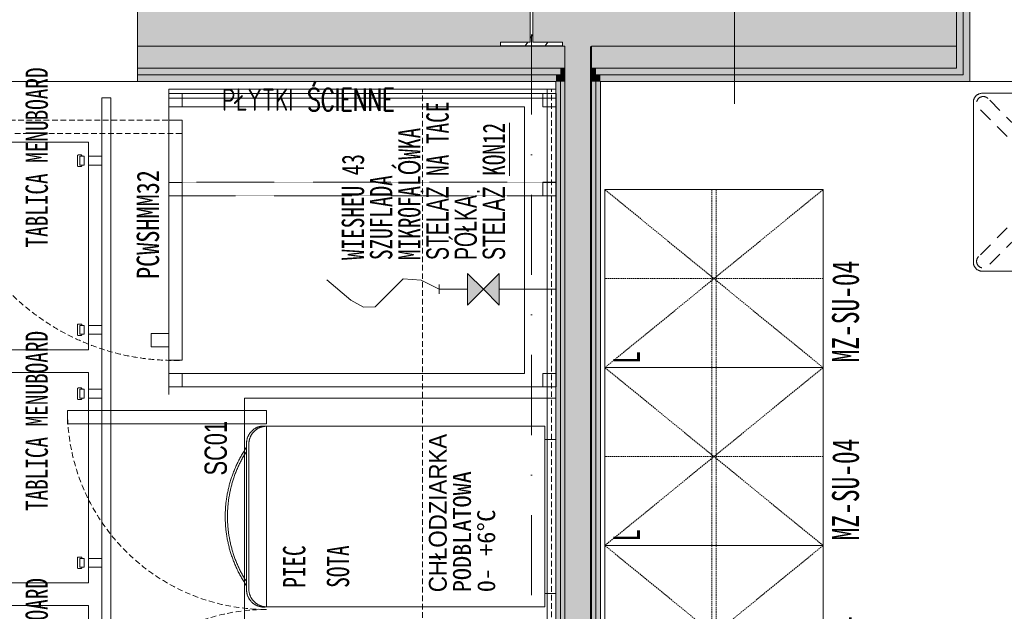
# Model space of a CAD drawing. Header units: millimetres. Extents: x -19278 to 18011, y -32369 to 41467.
# Tile 34 of 64: x -8541 to -6329, y 10426 to 11756. Entities that reach past the tile are written whole.
import ezdxf
from ezdxf.xclip import XClip

# ---------------------------------------------------------------- set-up
doc = ezdxf.new("R2010")
doc.units = ezdxf.units.MM
doc.header["$MEASUREMENT"] = 0
doc.header["$XCLIPFRAME"] = 0
for name, pattern in [('DASHED', [19.05, 12.7, -6.35]), ('DASHED2', [0.375, 0.25, -0.125]), ('DGN Style 2', [53.396408, 32.037845, -21.358563]), ('HIDDEN2', [4.7625, 3.175, -1.5875]), ('Kropki i Kreski', [360, 180, -90, 0, -90]), ('Wipeout_Contour', [1000, 0, -1000])]:
    doc.linetypes.add(name, pattern=pattern)
for name, color, linetype in [('2D - Rysunki i Obrazki', 7, 'Continuous'), ('PT.A.01_1_! konstrukcja stalowa', 7, 'Continuous'), ('PT.A.01_1_Okna ArchiCADa', 7, 'Continuous'), ('PT.A.01_1_Ściany wewnętrzne', 7, 'Continuous'), ('PT.A.01_1_Ściany zewnętrzne', 7, 'Continuous')]:
    doc.layers.add(name, color=color, linetype=linetype)
for name, color, linetype, lineweight, true_color in [('PT.A.01_1_! konstrukcja stalowa_Nr_pióra__28_Nr_pióra__10', 7, 'Continuous', 18, 0xa80f02), ('PT.A.01_1_0_Nr_pióra__70_Nr_pióra__3', 7, 'Continuous', 18, 0x00bfbf), ('PT.A.01_1_MEBLE PKN_Nr_pióra__146_Nr_pióra__6', 7, 'Continuous', 18, 0x5eaeff), ('PT.A.01_1_MEBLE PKN_Nr_pióra__181_Nr_pióra__15', 7, 'Continuous', 18, 0x00c400), ('PT.A.01_1_Okna ArchiCADa_Nr_pióra__3_Nr_pióra__24', 7, 'Continuous', 18, 0xff6600), ('PT.A.01_1_Okna ArchiCADa_Nr_pióra__87_Nr_pióra__14', 7, 'Continuous', 18, 0x6a6a6a), ('PT.A.01_1_Strefy_Nr_pióra__146_Nr_pióra__6', 7, 'Continuous', 18, 0x5eaeff), ('PT.A.01_1_Strefy_Nr_pióra__182_Nr_pióra__15', 7, 'Continuous', 18, 0x00c400), ('PT.A.01_1_Strefy_Nr_pióra__92_Nr_pióra__11', 7, 'Continuous', 18, 0xbf8080), ('PT.A.01_1_Wnętrze - umeblowanie_Nr_pióra__146_Nr_pióra__6', 7, 'Continuous', 18, 0x5eaeff)]:
    doc.layers.add(name, color=color, linetype=linetype, lineweight=lineweight, true_color=true_color)
for name, color, linetype, lineweight in [('PT.A.01_1_Kształty_Nr_pióra__20_Nr_pióra__1', 1, 'Continuous', 18), ('PT.A.01_1_MEBLE PKN_Nr_pióra__1_Nr_pióra__7', 7, 'Continuous', 18), ('PT.A.01_1_MEBLE PKN_Nr_pióra__20_Nr_pióra__1', 1, 'Continuous', 18), ('PT.A.01_1_Okna ArchiCADa_Nr_pióra__1_Nr_pióra__7', 7, 'Continuous', 18), ('PT.A.01_1_Okna ArchiCADa_Nr_pióra__254', 254, 'Continuous', 18), ('PT.A.01_1_Okna ArchiCADa_Nr_pióra__41_Nr_pióra__7', 7, 'Continuous', 18), ('PT.A.01_1_Osie_Nr_pióra__101_Nr_pióra__252', 252, 'Continuous', 18), ('PT.A.01_1_Strefy_Nr_pióra__20_Nr_pióra__1', 1, 'Continuous', 18), ('PT.A.01_1_Strefy_Nr_pióra__60_Nr_pióra__230', 230, 'Continuous', 18), ('PT.A.01_1_Wnętrze - umeblowanie_Nr_pióra__1_Nr_pióra__7', 7, 'Continuous', 18), ('PT.A.01_1_Wnętrze - umeblowanie_Nr_pióra__20_Nr_pióra__1', 1, 'Continuous', 18), ('PT.A.01_1_Wnętrze - umeblowanie_Nr_pióra__60_Nr_pióra__230', 230, 'Continuous', 18), ('PT.A.01_1_Ściany wewnętrzne_Nr_pióra__1_Nr_pióra__7', 7, 'Continuous', 18), ('PT.A.01_1_Ściany wewnętrzne_Nr_pióra__41_Nr_pióra__7', 7, 'Continuous', 18), ('PT.A.01_1_Ściany zewnętrzne_Nr_pióra__1_Nr_pióra__7', 7, 'Continuous', 18), ('PT.A.01_1_Ściany zewnętrzne_Nr_pióra__41_Nr_pióra__7', 7, 'Continuous', 18)]:
    doc.layers.add(name, color=color, linetype=linetype, lineweight=lineweight)
doc.styles.add('GENERATED_STYLE_1', font='txt')
doc.styles.add('GENERATED_STYLE_4', font='txt')
doc.styles.add('GENERATED_STYLE_9', font='Txt.shx')
doc.linetypes.add('Zygzak MAŁY', pattern='A,0,[1,PT.A.011.Shx,S=0.873016,R=0,X=0,Y=-2.75e-05],-110,0', length=110)

# ---------------------------------------------------------------- blocks, each defined once
blk = doc.blocks.new('Rysunek_1_1', base_point=(2114.4, 3072.6))
at = {"layer": 'PT.A.01_1_! konstrukcja stalowa', "linetype": 'Continuous', "lineweight": 0, "true_color": 0x000000}
h = blk.add_hatch(dxfattribs=at)
h.set_pattern_fill('Stal_0001', color=18, style=0, pattern_type=2)
h.set_pattern_definition([(56.608404, (-189831.09, 691936.45), (-93.929467, 61.915307), []), (56.608404, (-189862.4, 691957.09), (-93.929467, 61.915307), [])])
h.paths.add_polyline_path([(-7461.3, 11706), (-7461.3, 11697.5), (-7321.3, 11697.5), (-7321.3, 11706), (-7388.5, 11706), (-7388.5, 11809), (-7321.3, 11809), (-7321.3, 11817.5), (-7461.3, 11817.5), (-7461.3, 11809), (-7394, 11809), (-7394, 11706)])
at = {"layer": 'PT.A.01_1_Strefy_Nr_pióra__182_Nr_pióra__15', "linetype": 'Continuous'}
for points in [[(-7534.8, 11185.7), (-7534.8, 11114.5), (-7499.2, 11150.1)], [(-7499.2, 11150.1), (-7463.6, 11114.5), (-7463.6, 11185.7)]]:
    blk.add_hatch(color=256, dxfattribs=at).paths.add_polyline_path(points)
at = {"layer": 'PT.A.01_1_Strefy_Nr_pióra__92_Nr_pióra__11', "linetype": 'Continuous'}
for points in [[(-7534.8, 11185.7), (-7534.8, 11114.5), (-7499.2, 11150.1)], [(-7499.2, 11150.1), (-7463.6, 11114.5), (-7463.6, 11185.7)]]:
    blk.add_hatch(color=256, dxfattribs=at).paths.add_polyline_path(points)
at = {"layer": 'PT.A.01_1_Ściany wewnętrzne', "linetype": 'Continuous', "lineweight": 0, "true_color": 0xffffff}
for points in [[(-7336.4, 11617), (-7336.4, 7107.5), (-7326.4, 7107.5), (-7326.4, 11617)], [(-7326.4, 11617), (-7326.4, 7107.5), (-7316.4, 7107.5), (-7316.4, 11617)], [(-7256.4, 8905.6), (-7256.4, 11617), (-7316.4, 11617), (-7316.4, 8905.6)], [(-7246.4, 8915.6), (-7246.4, 11617), (-7256.4, 11617), (-7256.4, 8915.6)], [(-7236.4, 8925.6), (-7236.4, 11617), (-7246.4, 11617), (-7246.4, 8925.6)]]:
    blk.add_hatch(color=7, dxfattribs=at).paths.add_polyline_path(points)
at = {"layer": 'PT.A.01_1_Ściany zewnętrzne', "linetype": 'Continuous', "lineweight": 0, "true_color": 0xffffff}
for points in [[(-6436.4, 11857), (-6436.4, 11632), (-6421.4, 11632), (-6421.4, 11857)], [(-6436.4, 11617), (-6406.4, 11617), (-6406.4, 11857), (-6421.4, 11857), (-6421.4, 11632), (-6436.4, 11632)], [(-8276.4, 11697), (-7316.4, 11697), (-7316.4, 11817), (-7321.3, 11817), (-7321.3, 11809), (-7388.5, 11809), (-7388.5, 11706), (-7321.3, 11706), (-7321.3, 11697.5), (-7461.3, 11697.5), (-7461.3, 11706), (-7394, 11706), (-7394, 11809), (-7461.3, 11809), (-7461.3, 11817), (-8276.4, 11817)], [(-7316.4, 11697), (-7256.4, 11697), (-7256.4, 11817), (-7316.4, 11817)], [(-7256.4, 11697), (-6436.4, 11697), (-6436.4, 11817), (-7256.4, 11817)], [(-7316.4, 11697), (-8276.4, 11697), (-8276.4, 11647), (-7316.4, 11647)], [(-7316.4, 11647), (-7256.4, 11647), (-7256.4, 11697), (-7316.4, 11697)], [(-7256.4, 11647), (-6436.4, 11647), (-6436.4, 11697), (-7256.4, 11697)], [(-7326.4, 11647), (-8276.4, 11647), (-8276.4, 11632), (-7326.4, 11632)], [(-7326.4, 11632), (-7316.4, 11632), (-7316.4, 11647), (-7326.4, 11647)], [(-7316.4, 11632), (-7256.4, 11632), (-7256.4, 11647), (-7316.4, 11647)], [(-7256.4, 11632), (-7246.4, 11632), (-7246.4, 11647), (-7256.4, 11647)], [(-7246.4, 11647), (-7246.4, 11632), (-6436.4, 11632), (-6436.4, 11647)], [(-7336.4, 11632), (-8276.4, 11632), (-8276.4, 11617), (-7336.4, 11617)], [(-7336.4, 11617), (-7326.4, 11617), (-7326.4, 11632), (-7336.4, 11632)], [(-7326.4, 11617), (-7316.4, 11617), (-7316.4, 11632), (-7326.4, 11632)], [(-7316.4, 11617), (-7256.4, 11617), (-7256.4, 11632), (-7316.4, 11632)], [(-7256.4, 11617), (-7246.4, 11617), (-7246.4, 11632), (-7256.4, 11632)], [(-7246.4, 11617), (-7236.4, 11617), (-7236.4, 11632), (-7246.4, 11632)], [(-7236.4, 11632), (-7236.4, 11617), (-6436.4, 11617), (-6436.4, 11632)]]:
    blk.add_hatch(color=7, dxfattribs=at).paths.add_polyline_path(points)
at = {"layer": 'PT.A.01_1_! konstrukcja stalowa_Nr_pióra__28_Nr_pióra__10', "linetype": 'Continuous'}
for p, q in [((-7394, 11809), (-7394, 11706)), ((-7388.5, 11706), (-7388.5, 11809)), ((-7394, 11706), (-7461.3, 11706)), ((-7461.3, 11706), (-7461.3, 11697.7)), ((-7321.3, 11706), (-7388.5, 11706)), ((-7321.3, 11697.7), (-7321.3, 11706)), ((-7461.3, 11697.7), (-7461.3, 11697.5)), ((-7461.3, 11697.5), (-7321.3, 11697.5)), ((-7321.3, 11697.5), (-7321.3, 11697.7))]:
    blk.add_line(p, q, dxfattribs=at)
at = {"layer": 'PT.A.01_1_0_Nr_pióra__70_Nr_pióra__3', "linetype": 'Continuous'}
for p, q in [((-6934.9, 11617), (-6934.9, 12117)), ((-6934.9, 11567), (-6934.9, 11617))]:
    blk.add_line(p, q, dxfattribs=at)
at = {"layer": 'PT.A.01_1_Kształty_Nr_pióra__20_Nr_pióra__1', "linetype": 'HIDDEN2'}
for p, q in [((-7226.3, 10974.1), (-6736.3, 11374.1)), ((-6736.3, 10974.1), (-7226.3, 11374.1)), ((-6986.3, 11374.1), (-6986.3, 10174.1)), ((-6976.3, 11374.1), (-6976.3, 10174.1)), ((-6736.1, 11174.1), (-7226.6, 11174.1)), ((-6736.3, 10574.1), (-7226.3, 10974.1)), ((-7226.3, 10574.1), (-6736.3, 10974.1)), ((-6736.1, 10774.1), (-7226.6, 10774.1)), ((-7226.3, 10174.1), (-6736.3, 10574.1)), ((-6736.3, 10174.1), (-7226.3, 10574.1))]:
    blk.add_line(p, q, dxfattribs=at)
at = {"layer": 'PT.A.01_1_MEBLE PKN_Nr_pióra__146_Nr_pióra__6', "linetype": 'Continuous', "flags": 128}
for points in [[(-8336.4, 8819), (-8336.4, 11580.6), (-8356.4, 11580.6), (-8356.4, 8819)], [(-8386.4, 11480.6), (-8386.4, 11014), (-9066.6, 11014), (-9066.6, 11480.6)], [(-8386.4, 11429.1), (-8386.4, 11449.1), (-8356.4, 11449.1), (-8356.4, 11429.1)], [(-8386.4, 11049.1), (-8386.4, 11069.1), (-8356.4, 11069.1), (-8356.4, 11049.1)], [(-8386.4, 10963.1), (-8386.4, 10490.2), (-9066.6, 10490.2), (-9066.6, 10963.1)], [(-8386.4, 10905.3), (-8386.4, 10925.3), (-8356.4, 10925.3), (-8356.4, 10905.3)], [(-8386.4, 10525.3), (-8386.4, 10545.3), (-8356.4, 10545.3), (-8356.4, 10525.3)], [(-8386.4, 10439.3), (-8386.4, 9966.5), (-9066.6, 9966.5), (-9066.6, 10439.3)]]:
    blk.add_lwpolyline(points, close=True, dxfattribs=at)
for points in [[(-8401.4, 11429.1), (-8401.4, 11428.1, -0.414214), (-8403.4, 11426.1), (-8409.4, 11426.1, -0.414214), (-8411.4, 11428.1), (-8411.4, 11450.1, -0.414214), (-8409.4, 11452.1), (-8403.4, 11452.1, -0.414214), (-8401.4, 11450.1), (-8401.4, 11449.1)], [(-8401.4, 11069.1), (-8401.4, 11070.1, 0.414214), (-8403.4, 11072.1), (-8409.4, 11072.1, 0.414214), (-8411.4, 11070.1), (-8411.4, 11048.1, 0.414214), (-8409.4, 11046.1), (-8403.4, 11046.1, 0.414214), (-8401.4, 11048.1), (-8401.4, 11049.1)], [(-8401.4, 10905.3), (-8401.4, 10904.3, -0.414214), (-8403.4, 10902.3), (-8409.4, 10902.3, -0.414214), (-8411.4, 10904.3), (-8411.4, 10926.3, -0.414214), (-8409.4, 10928.3), (-8403.4, 10928.3, -0.414214), (-8401.4, 10926.3), (-8401.4, 10925.3)], [(-8401.4, 10545.3), (-8401.4, 10546.3, 0.414214), (-8403.4, 10548.3), (-8409.4, 10548.3, 0.414214), (-8411.4, 10546.3), (-8411.4, 10524.3, 0.414214), (-8409.4, 10522.3), (-8403.4, 10522.3, 0.414214), (-8401.4, 10524.3), (-8401.4, 10525.3)]]:
    blk.add_lwpolyline(points, format="xyb", dxfattribs=at)
for points in [[(-8396.4, 11449.1), (-8406.4, 11449.1)], [(-8406.4, 11449.1), (-8406.4, 11429.1)], [(-8396.4, 11449.1), (-8396.4, 11429.1)], [(-8396.4, 11429.1), (-8406.4, 11429.1)], [(-8396.4, 11069.1), (-8406.4, 11069.1)], [(-8406.4, 11049.1), (-8406.4, 11069.1)], [(-8396.4, 11049.1), (-8396.4, 11069.1)], [(-8396.4, 11049.1), (-8406.4, 11049.1)], [(-8396.4, 10925.3), (-8406.4, 10925.3)], [(-8406.4, 10925.3), (-8406.4, 10905.3)], [(-8396.4, 10925.3), (-8396.4, 10905.3)], [(-8396.4, 10905.3), (-8406.4, 10905.3)], [(-8396.4, 10545.3), (-8406.4, 10545.3)], [(-8406.4, 10525.3), (-8406.4, 10545.3)], [(-8396.4, 10525.3), (-8396.4, 10545.3)], [(-8396.4, 10525.3), (-8406.4, 10525.3)]]:
    blk.add_lwpolyline(points, dxfattribs=at)
at = {"layer": 'PT.A.01_1_MEBLE PKN_Nr_pióra__181_Nr_pióra__15', "linetype": 'Continuous'}
for p, q in [((-7356.4, 11600.1), (-7356.9, 11600.1)), ((-7356.4, 11600.1), (-7356.9, 11600.1)), ((-8206.4, 11580.1), (-8206.9, 11580.1)), ((-8206.4, 11580.1), (-8206.9, 11580.1)), ((-7336.4, 11580.1), (-7336.9, 11580.1)), ((-7336.4, 11580.1), (-7336.9, 11580.1)), ((-8206.4, 11467.3), (-8206.9, 11467.3)), ((-8206.4, 11467.3), (-8206.9, 11467.3)), ((-8206.4, 11320.2), (-8206.4, 11456.2)), ((-8206.4, 11320.2), (-8206.4, 11456.2)), ((-8206.1, 11204.9), (-8206.6, 11204.9)), ((-8206.1, 11204.9), (-8206.6, 11204.9)), ((-7534.8, 11185.7), (-7534.8, 11114.5)), ((-7534.8, 11185.7), (-7499.2, 11150.1)), ((-7534.8, 11185.7), (-7534.8, 11114.5)), ((-7534.8, 11185.7), (-7499.2, 11150.1)), ((-7463.6, 11185.7), (-7499.2, 11150.1)), ((-7463.6, 11185.7), (-7499.2, 11150.1)), ((-7463.6, 11185.7), (-7463.6, 11114.5)), ((-7463.6, 11185.7), (-7463.6, 11114.5)), ((-7598.7, 11160.6), (-7598.7, 11139.6)), ((-7598.7, 11160.6), (-7598.7, 11139.6)), ((-7598.7, 11150.1), (-7534.8, 11150.1)), ((-7598.7, 11150.1), (-7534.8, 11150.1)), ((-7534.8, 11114.5), (-7499.2, 11150.1)), ((-7534.8, 11114.5), (-7499.2, 11150.1)), ((-7463.6, 11114.5), (-7499.2, 11150.1)), ((-7463.6, 11114.5), (-7499.2, 11150.1)), ((-7463.6, 11150.1), (-7335.9, 11150.1)), ((-7463.6, 11150.1), (-7335.9, 11150.1)), ((-8206.1, 10913.4), (-8206.1, 11049.4)), ((-8206.1, 10913.4), (-8206.1, 11049.4)), ((-8206.1, 10981.4), (-8206.6, 10981.4)), ((-8206.1, 10981.4), (-8206.6, 10981.4))]:
    blk.add_line(p, q, dxfattribs=at)
at = {"layer": 'PT.A.01_1_MEBLE PKN_Nr_pióra__181_Nr_pióra__15', "linetype": 'Continuous', "flags": 128}
for points in [[(-7336.4, 11600.1), (-8206.4, 11600.1), (-8206.4, 11580.1), (-7336.4, 11580.1)], [(-7336.4, 11600.1), (-8206.4, 11600.1), (-8206.4, 11580.1), (-7336.4, 11580.1)], [(-7336.4, 8260.1), (-7336.4, 11600.1), (-7356.4, 11600.1), (-7356.4, 8260.1)], [(-7336.4, 8260.1), (-7336.4, 11600.1), (-7356.4, 11600.1), (-7356.4, 8260.1)], [(-8336.4, 8819), (-8336.4, 11580.6), (-8356.4, 11580.6), (-8356.4, 8819)], [(-8206.1, 11590.5), (-8206.1, 10930.5), (-7336.1, 10930.5), (-7336.1, 11590.5)], [(-8206.1, 11590.5), (-8206.1, 10930.5), (-7336.1, 10930.5), (-7336.1, 11590.5)], [(-8206.1, 11560.5), (-8206.1, 10960.5), (-7406.7, 10960.5), (-7406.7, 11560.5)], [(-8206.1, 11560.5), (-8206.1, 10960.5), (-7406.7, 10960.5), (-7406.7, 11560.5)], [(-8206.1, 11530.5), (-8206.1, 10990.5), (-8176.1, 10990.5), (-8176.1, 11530.5)], [(-8206.1, 11530.5), (-8206.1, 10990.5), (-8176.1, 10990.5), (-8176.1, 11530.5)], [(-8386.4, 11480.6), (-8386.4, 11014), (-9066.6, 11014), (-9066.6, 11480.6)], [(-8386.4, 11429.1), (-8386.4, 11449.1), (-8356.4, 11449.1), (-8356.4, 11429.1)], [(-8206.1, 11360.1), (-8206.1, 11390.1), (-8176.1, 11390.1), (-8176.1, 11360.1)], [(-8206.1, 11360.1), (-8206.1, 11390.1), (-8176.1, 11390.1), (-8176.1, 11360.1)], [(-7336.1, 11360.6), (-7336.1, 11390.6), (-7366.1, 11390.6), (-7366.1, 11360.6)], [(-7336.1, 11360.6), (-7336.1, 11390.6), (-7366.1, 11390.6), (-7366.1, 11360.6)], [(-7336.1, 11360.1), (-7336.1, 11390.1), (-7366.1, 11390.1), (-7366.1, 11360.1)], [(-7336.1, 11360.1), (-7336.1, 11390.1), (-7366.1, 11390.1), (-7366.1, 11360.1)], [(-8386.4, 11049.1), (-8386.4, 11069.1), (-8356.4, 11069.1), (-8356.4, 11049.1)], [(-8206.1, 11020.5), (-8206.1, 11050.5), (-8246.1, 11050.5), (-8246.1, 11020.5)], [(-8206.1, 11020.5), (-8206.1, 11050.5), (-8246.1, 11050.5), (-8246.1, 11020.5)], [(-8386.4, 10905.3), (-8386.4, 10925.3), (-8356.4, 10925.3), (-8356.4, 10905.3)], [(-7336.4, 10905.4), (-7336.4, 9955.4), (-8036.4, 9955.4), (-8036.4, 10905.4)], [(-7336.4, 10905.4), (-7336.4, 9955.4), (-8036.4, 9955.4), (-8036.4, 10905.4)], [(-8433.9, 10847.9), (-7986.4, 10847.9), (-7986.4, 10877.9), (-8433.9, 10877.9)], [(-8433.9, 10847.9), (-7986.4, 10847.9), (-7986.4, 10877.9), (-8433.9, 10877.9)], [(-7361.4, 10842.3), (-7361.4, 10436.3), (-7986.4, 10436.3), (-7986.4, 10842.3)], [(-7336.4, 10812.3), (-7336.4, 10466.3), (-7361.4, 10466.3), (-7361.4, 10812.3)], [(-8386.4, 10525.3), (-8386.4, 10545.3), (-8356.4, 10545.3), (-8356.4, 10525.3)]]:
    blk.add_lwpolyline(points, close=True, dxfattribs=at)
at = {"layer": 'PT.A.01_1_MEBLE PKN_Nr_pióra__181_Nr_pióra__15', "linetype": 'DASHED', "flags": 128}
for points in [[(-7336.4, 11600.1), (-7336.4, 8260.1), (-7636.4, 8260.1), (-7636.4, 11600.1)], [(-7336.4, 11600.1), (-7336.4, 8260.1), (-7636.4, 8260.1), (-7636.4, 11600.1)], [(-8716.1, 11530.5), (-8176.1, 11530.5), (-8176.1, 11500.5), (-8716.1, 11500.5)], [(-8716.1, 11530.5), (-8176.1, 11530.5), (-8176.1, 11500.5), (-8716.1, 11500.5)]]:
    blk.add_lwpolyline(points, close=True, dxfattribs=at)
for points in [[(-7346.4, 8260.1), (-7346.4, 11600.1)], [(-7346.4, 8260.1), (-7346.4, 11600.1)], [(-7336.4, 11590.1), (-8206.4, 11590.1)], [(-7336.4, 11590.1), (-8206.4, 11590.1)]]:
    blk.add_lwpolyline(points, dxfattribs=at)
at = {"layer": 'PT.A.01_1_MEBLE PKN_Nr_pióra__181_Nr_pióra__15', "linetype": 'Continuous', "flags": 128}
for points in [[(-8206.1, 11590.5), (-8206.1, 11560.5), (-8176.1, 11560.5), (-8176.1, 11590.5)], [(-8206.1, 11590.5), (-8206.1, 11560.5), (-8176.1, 11560.5), (-8176.1, 11590.5)], [(-7336.1, 11590.5), (-7336.1, 11560.5), (-7366.1, 11560.5), (-7366.1, 11590.5)], [(-7336.1, 11590.5), (-7336.1, 11560.5), (-7366.1, 11560.5), (-7366.1, 11590.5)], [(-7336.1, 11590.5), (-7336.1, 11560.5), (-7366.1, 11560.5), (-7366.1, 11590.5)], [(-7336.1, 11590.5), (-7336.1, 11560.5), (-7366.1, 11560.5), (-7366.1, 11590.5)], [(-8406.4, 11449.1), (-8406.4, 11429.1)], [(-8396.4, 11449.1), (-8406.4, 11449.1)], [(-8396.4, 11449.1), (-8396.4, 11429.1)], [(-8396.4, 11429.1), (-8406.4, 11429.1)], [(-7598.7, 11150.1), (-7639.4, 11170.9), (-7679.8, 11173.5), (-7742.9, 11110.4), (-7768.8, 11110.1), (-7797.2, 11125.4), (-7851.5, 11171.6)], [(-7598.7, 11150.1), (-7639.4, 11170.9), (-7679.8, 11173.5), (-7742.9, 11110.4), (-7768.8, 11110.1), (-7797.2, 11125.4), (-7851.5, 11171.6)], [(-8396.4, 11069.1), (-8406.4, 11069.1)], [(-8406.4, 11049.1), (-8406.4, 11069.1)], [(-8396.4, 11049.1), (-8396.4, 11069.1)], [(-8396.4, 11049.1), (-8406.4, 11049.1)], [(-8206.1, 10930.5), (-8206.1, 10960.5), (-8176.1, 10960.5), (-8176.1, 10930.5)], [(-8206.1, 10930.5), (-8206.1, 10960.5), (-8176.1, 10960.5), (-8176.1, 10930.5)], [(-7336.1, 10930.5), (-7336.1, 10960.5), (-7366.1, 10960.5), (-7366.1, 10930.5)], [(-7336.1, 10930.5), (-7336.1, 10960.5), (-7366.1, 10960.5), (-7366.1, 10930.5)], [(-8406.4, 10925.3), (-8406.4, 10905.3)], [(-8396.4, 10925.3), (-8406.4, 10925.3)], [(-8396.4, 10925.3), (-8396.4, 10905.3)], [(-8396.4, 10905.3), (-8406.4, 10905.3)], [(-7336.4, 10824.3), (-7336.4, 10454.3)], [(-7336.4, 10824.3), (-7336.4, 10454.3)], [(-8406.4, 10525.3), (-8406.4, 10545.3)], [(-8396.4, 10545.3), (-8406.4, 10545.3)], [(-8396.4, 10525.3), (-8396.4, 10545.3)], [(-8396.4, 10525.3), (-8406.4, 10525.3)]]:
    blk.add_lwpolyline(points, dxfattribs=at)
for points in [[(-8401.4, 11429.1), (-8401.4, 11428.1, -0.414214), (-8403.4, 11426.1), (-8409.4, 11426.1, -0.414214), (-8411.4, 11428.1), (-8411.4, 11450.1, -0.414214), (-8409.4, 11452.1), (-8403.4, 11452.1, -0.414214), (-8401.4, 11450.1), (-8401.4, 11449.1)], [(-8401.4, 11069.1), (-8401.4, 11070.1, 0.414214), (-8403.4, 11072.1), (-8409.4, 11072.1, 0.414214), (-8411.4, 11070.1), (-8411.4, 11048.1, 0.414214), (-8409.4, 11046.1), (-8403.4, 11046.1, 0.414214), (-8401.4, 11048.1), (-8401.4, 11049.1)], [(-8401.4, 10905.3), (-8401.4, 10904.3, -0.414214), (-8403.4, 10902.3), (-8409.4, 10902.3, -0.414214), (-8411.4, 10904.3), (-8411.4, 10926.3, -0.414214), (-8409.4, 10928.3), (-8403.4, 10928.3, -0.414214), (-8401.4, 10926.3), (-8401.4, 10925.3)], [(-7986.4, 10842.3, 0.476761), (-8031.4, 10802.3), (-8031.4, 10476.3, 0.476761), (-7986.4, 10436.3)], [(-7986.4, 10842.3, 0.414214), (-8026.4, 10802.3), (-8026.4, 10476.3, 0.414214), (-7986.4, 10436.3)], [(-8401.4, 10545.3), (-8401.4, 10546.3, 0.414214), (-8403.4, 10548.3), (-8409.4, 10548.3, 0.414214), (-8411.4, 10546.3), (-8411.4, 10524.3, 0.414214), (-8409.4, 10522.3), (-8403.4, 10522.3, 0.414214), (-8401.4, 10524.3), (-8401.4, 10525.3)]]:
    blk.add_lwpolyline(points, format="xyb", dxfattribs=at)
at = {"layer": 'PT.A.01_1_MEBLE PKN_Nr_pióra__181_Nr_pióra__15', "linetype": 'DASHED2', "flags": 128}
blk.add_lwpolyline([(-7336.1, 11390.6), (-7336.1, 11360.6), (-8206.1, 11360.6), (-8206.1, 11390.6)], close=True, dxfattribs=at)
blk.add_lwpolyline([(-7336.1, 11390.6), (-7336.1, 11360.6), (-8206.1, 11360.6), (-8206.1, 11390.6)], close=True, dxfattribs=at)
at = {"layer": 'PT.A.01_1_MEBLE PKN_Nr_pióra__181_Nr_pióra__15', "linetype": 'DASHED'}
for centre, radius, start, end in [((-8195, 11511.6), 521.3, 177.9254, 272.0746), ((-8195, 11511.6), 521.3, 177.9254, 272.0746), ((-7986.4, 10877.9), 447.5, 180, 270), ((-7986.4, 10877.9), 447.5, 180, 270), ((-7986.4, 9982.9), 447.5, 90, 180), ((-7986.4, 9982.9), 447.5, 90, 180)]:
    blk.add_arc(centre, radius, start, end, dxfattribs=at)
at = {"layer": 'PT.A.01_1_MEBLE PKN_Nr_pióra__181_Nr_pióra__15', "linetype": 'Continuous'}
for radius, start, end in [(277.2, 145.7723, 214.2277), (272.2, 147.3519, 212.6481)]:
    blk.add_arc((-7802.2, 10639.3), radius, start, end, dxfattribs=at)
at = {"layer": 'PT.A.01_1_MEBLE PKN_Nr_pióra__1_Nr_pióra__7', "linetype": 'Continuous', "flags": 128}
for points in [[(-8386.4, 10963.1), (-8386.4, 10490.2), (-9066.6, 10490.2), (-9066.6, 10963.1)], [(-8386.4, 10439.3), (-8386.4, 9966.5), (-9066.6, 9966.5), (-9066.6, 10439.3)]]:
    blk.add_lwpolyline(points, close=True, dxfattribs=at)
at = {"layer": 'PT.A.01_1_MEBLE PKN_Nr_pióra__20_Nr_pióra__1', "linetype": 'Continuous', "flags": 128}
for points in [[(-7986.4, 10842.3, 0.476761), (-8031.4, 10802.3), (-8031.4, 10476.3, 0.476761), (-7986.4, 10436.3)], [(-7986.4, 10842.3, 0.414214), (-8026.4, 10802.3), (-8026.4, 10476.3, 0.414214), (-7986.4, 10436.3)]]:
    blk.add_lwpolyline(points, format="xyb", dxfattribs=at)
for points in [[(-7361.4, 10842.3), (-7361.4, 10436.3), (-7986.4, 10436.3), (-7986.4, 10842.3)], [(-7336.4, 10812.3), (-7336.4, 10466.3), (-7361.4, 10466.3), (-7361.4, 10812.3)]]:
    blk.add_lwpolyline(points, close=True, dxfattribs=at)
at = {"layer": 'PT.A.01_1_MEBLE PKN_Nr_pióra__20_Nr_pióra__1', "linetype": 'Continuous'}
for radius, start, end in [(277.2, 145.7723, 214.2277), (272.2, 147.3519, 212.6481)]:
    blk.add_arc((-7802.2, 10639.3), radius, start, end, dxfattribs=at)
at = {"layer": 'PT.A.01_1_Okna ArchiCADa_Nr_pióra__3_Nr_pióra__24', "linetype": 'Continuous'}
for p, q in [((-8306.4, 11617), (-9326.4, 11617)), ((-9276.4, 11617), (-8356.4, 11617)), ((-8356.4, 11617), (-9276.4, 11617)), ((-8356.4, 11617), (-9276.4, 11617)), ((-5566.4, 11617), (-6406.4, 11617))]:
    blk.add_line(p, q, dxfattribs=at)
at = {"layer": 'PT.A.01_1_Osie_Nr_pióra__101_Nr_pióra__252', "linetype": 'Kropki i Kreski'}
blk.add_line((-7391.4, 379.6), (-7391.4, 13044.6), dxfattribs=at)
at = {"layer": 'PT.A.01_1_Wnętrze - umeblowanie_Nr_pióra__1_Nr_pióra__7', "linetype": 'Zygzak MAŁY'}
blk.add_line((-7258.9, 11695.8), (-7258.9, 7097.5), dxfattribs=at)
at = {"layer": 'PT.A.01_1_Wnętrze - umeblowanie_Nr_pióra__20_Nr_pióra__1', "linetype": 'Continuous'}
for p, q in [((-6398.5, 11210.8), (-6398.5, 11570.8)), ((-6378.5, 11590.8), (-6018.5, 11590.8)), ((-7226.3, 10974.1), (-7226.3, 11374.1)), ((-7226.3, 11374.1), (-6736.3, 11374.1)), ((-6736.3, 11374.1), (-6736.3, 10974.1)), ((-6018.5, 11190.8), (-6378.5, 11190.8)), ((-6736.3, 10974.1), (-7226.3, 10974.1)), ((-7226.3, 10574.1), (-7226.3, 10974.1)), ((-7226.3, 10974.1), (-6736.3, 10974.1)), ((-6736.3, 10974.1), (-6736.3, 10574.1)), ((-6736.3, 10574.1), (-7226.3, 10574.1)), ((-7226.3, 10174.1), (-7226.3, 10574.1)), ((-7226.3, 10574.1), (-6736.3, 10574.1)), ((-6736.3, 10574.1), (-6736.3, 10174.1))]:
    blk.add_line(p, q, dxfattribs=at)
at = {"layer": 'PT.A.01_1_Wnętrze - umeblowanie_Nr_pióra__20_Nr_pióra__1', "linetype": 'DGN Style 2'}
for p, q in [((-6187.9, 11401.4), (-6365.6, 11579.1)), ((-6209.1, 11380.2), (-6386.9, 11557.9)), ((-6209.1, 11401.4), (-6386.9, 11223.7)), ((-6187.9, 11380.2), (-6365.6, 11202.4))]:
    blk.add_line(p, q, dxfattribs=at)
at = {"layer": 'PT.A.01_1_Wnętrze - umeblowanie_Nr_pióra__20_Nr_pióra__1', "linetype": 'Continuous'}
for centre, start, end in [((-6378.5, 11570.8), 90, 180), ((-6378.5, 11210.8), 180, 270)]:
    blk.add_arc(centre, 20, start, end, dxfattribs=at)
at = {"layer": 'PT.A.01_1_Wnętrze - umeblowanie_Nr_pióra__20_Nr_pióra__1', "linetype": 'DGN Style 2'}
for centre, start, end in [((-6376.3, 11568.5), 45, 225), ((-6376.3, 11213), 135, 315)]:
    blk.add_arc(centre, 15, start, end, dxfattribs=at)
at = {"layer": 'PT.A.01_1_Ściany wewnętrzne_Nr_pióra__1_Nr_pióra__7', "linetype": 'Continuous'}
for p, q in [((-7326.4, 11617), (-7326.4, 7107.5)), ((-7246.4, 8915.6), (-7246.4, 11617))]:
    blk.add_line(p, q, dxfattribs=at)
at = {"layer": 'PT.A.01_1_Ściany wewnętrzne_Nr_pióra__1_Nr_pióra__7', "linetype": 'Continuous', "flags": 128}
for points in [[(-7336.4, 11617), (-7336.4, 7107.5)], [(-7236.4, 8925.6), (-7236.4, 11617)]]:
    blk.add_lwpolyline(points, dxfattribs=at)
at = {"layer": 'PT.A.01_1_Ściany wewnętrzne_Nr_pióra__41_Nr_pióra__7', "linetype": 'Continuous'}
for p, q in [((-7316.4, 11617), (-7316.4, 8905.6)), ((-7256.4, 8905.6), (-7256.4, 11617))]:
    blk.add_line(p, q, dxfattribs=at)
at = {"layer": 'PT.A.01_1_Ściany zewnętrzne_Nr_pióra__1_Nr_pióra__7', "linetype": 'Continuous'}
for p, q in [((-6406.4, 11857), (-6406.4, 11617)), ((-8306.4, 11827), (-8306.4, 11617)), ((-8276.4, 11617), (-8306.4, 11617)), ((-7326.4, 11632), (-7326.4, 11617)), ((-7246.4, 11617), (-7246.4, 11632)), ((-6436.4, 11617), (-6406.4, 11617))]:
    blk.add_line(p, q, dxfattribs=at)
at = {"layer": 'PT.A.01_1_Ściany zewnętrzne_Nr_pióra__1_Nr_pióra__7', "linetype": 'Continuous', "flags": 128}
for points in [[(-8276.4, 11617), (-7336.4, 11617)], [(-7236.4, 11617), (-6436.4, 11617)]]:
    blk.add_lwpolyline(points, dxfattribs=at)
at = {"layer": 'PT.A.01_1_Ściany zewnętrzne_Nr_pióra__41_Nr_pióra__7', "linetype": 'Continuous'}
for p, q in [((-6436.4, 11647), (-6436.4, 11857)), ((-6421.4, 11632), (-6421.4, 11857)), ((-8291.4, 11632), (-8291.4, 11827)), ((-8276.4, 11647), (-8276.4, 11827)), ((-8276.4, 11697), (-7316.4, 11697)), ((-7316.4, 11697), (-7316.4, 11647)), ((-7256.4, 11647), (-7256.4, 11697)), ((-7256.4, 11697), (-6436.4, 11697)), ((-8276.4, 11647), (-7316.4, 11647)), ((-7316.4, 11647), (-7316.4, 11632)), ((-7256.4, 11632), (-7256.4, 11647)), ((-7256.4, 11647), (-6436.4, 11647)), ((-8276.4, 11632), (-8291.4, 11632)), ((-8276.4, 11632), (-7326.4, 11632)), ((-7316.4, 11632), (-7316.4, 11617)), ((-7256.4, 11617), (-7256.4, 11632)), ((-7246.4, 11632), (-6436.4, 11632)), ((-6436.4, 11632), (-6421.4, 11632))]:
    blk.add_line(p, q, dxfattribs=at)
at = {"layer": 'PT.A.01_1_Strefy_Nr_pióra__146_Nr_pióra__6', "linetype": 'Continuous', "char_height": 50, "attachment_point": 9, "rotation": 90, "style": 'GENERATED_STYLE_1'}
for insert in [(-8477.2, 11056.4), (-8477.2, 10500.9)]:
    blk.add_mtext('\\A1;{\\W0.700000x;\\fMS Gothic|b0|i0|c238|p49;TABLICA MENUBOARD}', dxfattribs=dict(at, insert=insert))
at = {"layer": 'PT.A.01_1_Strefy_Nr_pióra__20_Nr_pióra__1', "linetype": 'Continuous', "char_height": 60, "attachment_point": 7, "rotation": 90, "style": 'GENERATED_STYLE_1'}
for insert in [(-7147.7, 10982.8), (-7147.7, 10582.8)]:
    blk.add_mtext('\\A1;{\\W0.700000x;\\fMS Gothic|b0|i0|c238|p49;L}', dxfattribs=dict(at, insert=insert))
at = {"layer": 'PT.A.01_1_Strefy_Nr_pióra__60_Nr_pióra__230', "linetype": 'Continuous', "insert": (-7450, 11215.9), "char_height": 50, "attachment_point": 7, "rotation": 90, "line_spacing_factor": 0.760008, "style": 'GENERATED_STYLE_1'}
blk.add_mtext('\\A1;{\\W0.700000x;\\fMS Gothic|b0|i0|c238|p49;WIESHEU 43\\P\\fMS Gothic|b0|i0|c238|p49;SZUFLADA\\P\\fMS Gothic|b0|i0|c238|p49;MIKROFALÓWKA\\P\\fMS Gothic|b0|i0|c238|p49;STELAŻ NA TACE\\P\\fMS Gothic|b0|i0|c238|p49;PÓŁKA\\P\\fMS Gothic|b0|i0|c238|p49;STELAŻ \\fMS Gothic|b0|i0|c238|p49;\\L\\LKON12}', dxfattribs=at)
at = {"layer": 'PT.A.01_1_Wnętrze - umeblowanie_Nr_pióra__1_Nr_pióra__7', "linetype": 'Continuous', "insert": (-8086.6, 11551.5), "char_height": 50, "attachment_point": 7, "style": 'GENERATED_STYLE_9'}
blk.add_mtext('\\A1;{\\W0.700000x;\\FTxt.shx;PŁYTKI ŚCIENNE}', dxfattribs=at)
at = {"layer": 'PT.A.01_1_Wnętrze - umeblowanie_Nr_pióra__20_Nr_pióra__1', "linetype": 'Continuous', "rotation": 90}
for s, insert, char_height, attachment_point, style in [('\\A1;{\\W0.800000x;\\fMS Gothic|b0|i0|c238|p49;PCWSHMM32}', (-8227.4, 11418.1), 50, 9, 'GENERATED_STYLE_1'), ('\\A1;{\\W0.700000x;\\fMS Gothic|b0|i0|c238|p49;MZ-SU-04}', (-6715.8, 10985.9), 60, 1, 'GENERATED_STYLE_1'), ('\\A1;{\\W0.700000x;\\fArial|b0|i0|c238|p38;SC01}', (-8075.1, 10731.7), 50, 7, 'GENERATED_STYLE_4'), ('\\A1;{\\W0.700000x;\\fMS Gothic|b0|i0|c238|p49;MZ-SU-04}', (-6715.8, 10585.9), 60, 1, 'GENERATED_STYLE_1'), ('\\A1;{\\W0.700000x;\\fMS Gothic|b0|i0|c238|p49;MZ-SU-04}', (-6715.8, 10185.9), 60, 1, 'GENERATED_STYLE_1')]:
    blk.add_mtext(s, dxfattribs=dict(at, insert=insert, char_height=char_height, attachment_point=attachment_point, style=style))
at = {"layer": 'PT.A.01_1_Wnętrze - umeblowanie_Nr_pióra__60_Nr_pióra__230', "linetype": 'Continuous', "attachment_point": 7, "rotation": 90, "style": 'GENERATED_STYLE_1'}
for s, insert, char_height, line_spacing_factor in [('\\A1;{\\fMS Gothic|b0|i0|c238|p49;CHŁODZIARKA\\P\\fMS Gothic|b0|i0|c238|p49;PODBLATOWA\\P\\fMS Gothic|b0|i0|c238|p49;0- +6\\fArial|b0|i0|c238|p38;°\\fMS Gothic|b0|i0|c238|p49;C}', (-7472.4, 10469.2), 40, 0.815678), ('\\A1;{\\W0.700000x;\\fMS Gothic|b0|i0|c238|p49;PIEC \\P\\fMS Gothic|b0|i0|c238|p49;SOTA}', (-7800.2, 10479.2), 50, 1.180655)]:
    blk.add_mtext(s, dxfattribs=dict(at, insert=insert, char_height=char_height, line_spacing_factor=line_spacing_factor))
at = {"color": 254, "linetype": 'Wipeout_Contour', "lineweight": 0, "ltscale": 117606.502006}
blk.add_wipeout([(-9306.4, 11617), (-8276.4, 11617), (-8276.4, 11827), (-8560.9, 11827), (-8560.9, 11802), (-9071.9, 11802), (-9071.9, 11827), (-9306.4, 11827)], dxfattribs=at).dxf.layer = 'PT.A.01_1_Okna ArchiCADa'
at = {"layer": 'PT.A.01_1_Okna ArchiCADa_Nr_pióra__1_Nr_pióra__7', "linetype": 'Continuous'}
for p, q in [((-8276.4, 11697), (-8276.4, 11647)), ((-8276.4, 11647), (-8276.4, 11632)), ((-8276.4, 11632), (-8276.4, 11617))]:
    blk.add_line(p, q, dxfattribs=at)
at = {"layer": 'PT.A.01_1_Okna ArchiCADa_Nr_pióra__254', "linetype": 'Wipeout_Contour'}
for p, q in [((-8276.4, 11617), (-8276.4, 11827)), ((-9306.4, 11617), (-8276.4, 11617))]:
    blk.add_line(p, q, dxfattribs=at)
at = {"layer": 'PT.A.01_1_Okna ArchiCADa_Nr_pióra__41_Nr_pióra__7', "linetype": 'Continuous'}
blk.add_line((-8276.4, 11817), (-8276.4, 11697), dxfattribs=at)
at = {"layer": 'PT.A.01_1_Okna ArchiCADa_Nr_pióra__87_Nr_pióra__14', "linetype": 'Continuous'}
blk.add_line((-8276.4, 11617), (-9306.4, 11617), dxfattribs=at)
at = {"layer": 'PT.A.01_1_Wnętrze - umeblowanie_Nr_pióra__146_Nr_pióra__6', "linetype": 'Continuous', "insert": (-8477.2, 11648.8), "char_height": 50, "attachment_point": 9, "rotation": 90, "style": 'GENERATED_STYLE_1'}
blk.add_mtext('\\A1;{\\W0.700000x;\\fMS Gothic|b0|i0|c238|p49;TABLICA MENUBOARD}', dxfattribs=at)

msp = doc.modelspace()

# ---------------------------------------------------------------- block references
at = {"layer": '2D - Rysunki i Obrazki', "color": 151, "linetype": 'Continuous', "lineweight": 13, "true_color": 0x80c2ff}
ref = msp.add_blockref('Rysunek_1_1', (2114.4, 3072.6), dxfattribs=at)
XClip(ref).set_block_clipping_path([(-11177.5234049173, -36557.2258517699), (29952.3944637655, -28108.1790241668), (15406.2423630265, 42702.4169420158), (-25723.6755056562, 34253.3701144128)])

doc.saveas('drawing.dxf')
